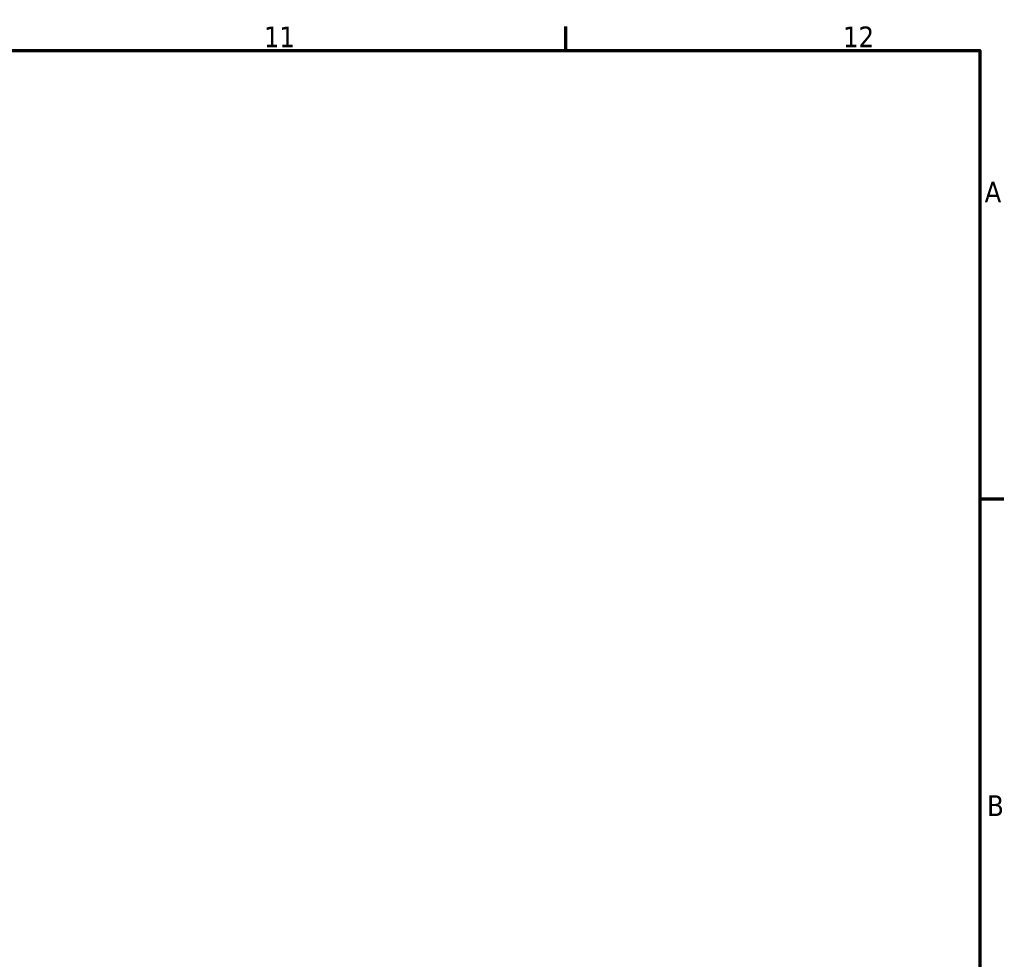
# Model space of a CAD drawing. Header units: millimetres. Extents: x 0 to 907, y 0 to 785.
# Tile 11 of 11: x 705 to 824, y 464 to 578. Entities that reach past the tile are written whole.
import ezdxf

# ---------------------------------------------------------------- set-up
doc = ezdxf.new("R2010")
doc.units = ezdxf.units.MM
doc.layers.add('Border (ISO)', color=7, linetype='Continuous', lineweight=70)
doc.styles.add('Note Text (ISO)', font='tahoma.ttf')

# ---------------------------------------------------------------- blocks, each defined once
blk = doc.blocks.new('Borders Default Border')
at = {"layer": 'Border (ISO)'}
for p, q in [((770.92, 574), (770.92, 576.9)), ((821, 519.75), (823.9, 519.75))]:
    blk.add_line(p, q, dxfattribs=at)
at = {"layer": 'Border (ISO)', "flags": 128}
blk.add_lwpolyline([(20, 20), (20, 574), (821, 574), (821, 20), (20, 20)], dxfattribs=at)
at = {"layer": 'Border (ISO)', "color": 232, "true_color": 0xca0064, "char_height": 2.5, "attachment_point": 7, "style": 'Note Text (ISO)'}
for s, insert in [('11', (734.37, 574.4)), ('12', (804.46, 574.4)), ('A', (821.59, 555.62)), ('B', (821.89, 481.37))]:
    blk.add_mtext(s, dxfattribs=dict(at, insert=insert))

msp = doc.modelspace()

# ---------------------------------------------------------------- block references
msp.add_blockref('Borders Default Border', (0, 0))

doc.saveas('drawing.dxf')
